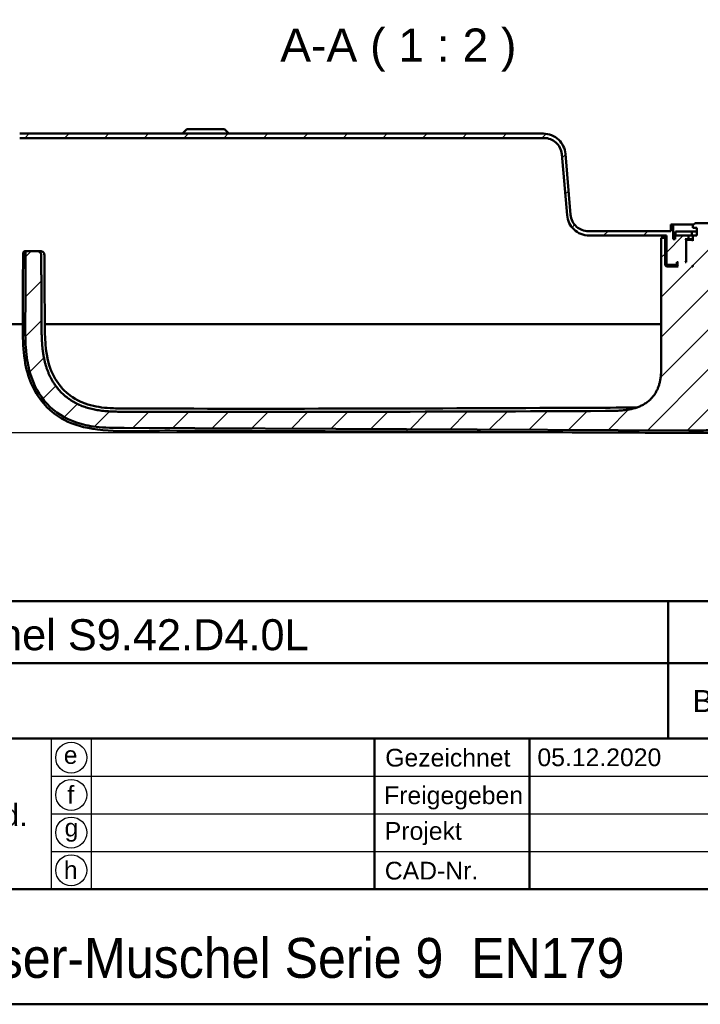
# Model space of a CAD drawing. Header units: millimetres. Extents: x 20 to 833, y 20 to 574.
# Tile 11 of 20: x 556 to 709, y 20 to 242. Entities that reach past the tile are written whole.
import ezdxf
from ezdxf.enums import TextEntityAlignment as Align

# ---------------------------------------------------------------- set-up
doc = ezdxf.new("R2010")
doc.units = ezdxf.units.MM
doc.header["$LTSCALE"] = 2
for name, color, linetype, lineweight in [('Bemaßungen(DIN)', 7, 'Continuous', 25), ('Sichtbare Kanten(DIN)', 7, 'Continuous', 50), ('Skizziergeometrie(DIN)', 7, 'Continuous', 50), ('Skizzierlinie(DIN)', 7, 'Continuous', 25), ('Symbole(DIN)', 7, 'Continuous', 25)]:
    doc.layers.add(name, color=color, linetype=linetype, lineweight=lineweight)
doc.layers.add('Schraffur', color=179, linetype='Continuous', lineweight=9, true_color=0x1e1e47)
doc.styles.add('Aktuell-DIN', font='arial.ttf')
doc.styles.add('Aktuell-DINGroßer Text', font='arial.ttf')
doc.styles.add('STANDARD-DIN~0', font='arial.ttf')
doc.styles.add('Textstil10', font='arial.ttf')
doc.styles.add('Textstil41', font='arial.ttf', dxfattribs={"width": 0.8})
doc.styles.add('Textstil83', font='arial.ttf', dxfattribs={"width": 0.8})
doc.dimstyles.new('CAD-LAN', dxfattribs={"dimscale": 2, "dimtxt": 3.5, "dimasz": 2.5, "dimexe": 3.175, "dimexo": 0, "dimgap": 0.8, "dimtad": 1, "dimrnd": 1e-08, "dimtxsty": 'STANDARD-DIN~0', "dimcen": 0.09, "dimdle": 10, "dimclrd": 250, "dimclre": 250, "dimclrt": 250, "dimadec": 0, "dimazin": 2, "dimtfac": 1, "dimtmove": 0, "dimatfit": 3, "dimfxl": 1, "dimtolj": 1, "dimtzin": 0, "dimlwd": 25, "dimlwe": 25, "dimarcsym": 0})

# ---------------------------------------------------------------- blocks, each defined once
blk = doc.blocks.new('Ränder Standardrahmen')
at = {"layer": 'Skizziergeometrie(DIN)', "flags": 128}
blk.add_lwpolyline([(10, 10), (10, 287), (410, 287), (410, 10), (10, 10)], dxfattribs=at)
blk = doc.blocks.new('Schriftfelder Heusser')
at = {"layer": 'Skizziergeometrie(DIN)'}
for p, q in [((101, 236.92), (291, 236.92)), ((232, 229.92), (232, 236.92)), ((101, 229.92), (291, 229.92)), ((232, 229.92), (232, 221.42)), ((101, 221.42), (291, 221.42)), ((198.85, 221.42), (198.85, 204.42)), ((216.35, 221.42), (216.35, 204.42)), ((101, 204.42), (291, 204.42)), ((291, 191.42), (101, 191.42))]:
    blk.add_line(p, q, dxfattribs=at)
at = {"layer": 'Skizzierlinie(DIN)'}
for p, q in [((162.35, 221.42), (162.35, 204.42)), ((166.85, 221.42), (166.85, 204.42)), ((162.35, 217.17), (278, 217.17)), ((162.35, 212.92), (278, 212.92)), ((162.35, 208.67), (278, 208.67))]:
    blk.add_line(p, q, dxfattribs=at)
for centre in [(164.6, 219.25), (164.6, 215.04), (164.6, 210.79), (164.6, 206.54)]:
    blk.add_circle(centre, 1.75, dxfattribs=at)
at = {"layer": 'Symbole(DIN)', "color": 179, "true_color": 0x262659, "style": 'Aktuell-DIN'}
for s, insert, char_height, attachment_point in [('B-Nummer', (234.74, 225.62), 2.489, 4), ('\\fArial|b0|i0;e', (164.54, 219.53), 2, 5), ('\\fArial|b0|i0;Gezeichnet', (200.05, 219.23), 2, 4), ('\\fArial|b0|i0;f', (164.55, 215.06), 2, 5), ('\\fArial|b0|i0;Freigegeben', (199.92, 216), 2, 1), ('\\fArial|b0|i0;g', (164.63, 211.05), 2, 5), ('\\fArial|b0|i0;Projekt', (200, 211.98), 2, 1), ('\\fArial|b0|i0;h', (164.55, 206.57), 2, 5), ('\\fArial|b0|i0;CAD-Nr.', (200, 207.5), 2, 1)]:
    blk.add_mtext(s, dxfattribs=dict(at, insert=insert, char_height=char_height, attachment_point=attachment_point))
at = {"layer": 'Symbole(DIN)', "color": 179, "true_color": 0x262659, "insert": (156.12, 212.76), "char_height": 2.489, "width": 12.3494, "attachment_point": 5, "style": 'Aktuell-DIN'}
blk.add_mtext('Änd.', dxfattribs=at)
at = {"layer": 'Symbole(DIN)', "color": 7, "insert": (143.1, 196.62), "char_height": 4.5, "width": 90.18, "attachment_point": 4, "style": 'Aktuell-DIN'}
blk.add_mtext('\\fArial|b0|i0;\\W0.90;\\H4.5000;Heusser-Muschel Serie 9  EN179', dxfattribs=at)
at = {"layer": 'Symbole(DIN)', "color": 179, "true_color": 0x262659, "style": 'Textstil10'}
blk.add_attdef('ERSTELLUNGSDATUM_001', (217.23, 218.29), '', height=2, dxfattribs=at)
at = {"layer": 'Symbole(DIN)', "color": 179, "true_color": 0x262659}
for tag, height, style, p in [('AUTOR', 2.49, 'Aktuell-DIN', (240.03, 219.26)), ('KONTROLLDATUM', 2, 'Textstil10', (217.42, 215.04)), ('KONTROLLIERT_VON', 2, 'Textstil10', (239.98, 215.05))]:
    blk.add_attdef(tag, text='', height=height, dxfattribs=dict(at, style=style)).set_placement(p, align=Align.MIDDLE_LEFT)
at = {"layer": 'Symbole(DIN)', "color": 7, "style": 'Textstil83', "width": 0.8}
blk.add_attdef('Anfänglicher_Ansichtsmaßstab_001', (281.57, 213.34), '', height=2.3, dxfattribs=at)
at = {"layer": 'Symbole(DIN)', "color": 179, "true_color": 0x262659, "style": 'Textstil10'}
blk.add_attdef('PROJEKT', text='', height=2, dxfattribs=at).set_placement((217.77, 209.72), align=Align.BOTTOM_LEFT)
at = {"layer": 'Symbole(DIN)', "color": 7, "style": 'Textstil41', "width": 0.8}
blk.add_attdef('STATUS', text='', height=5, dxfattribs=at).set_placement((284.53, 195.86), align=Align.MIDDLE_CENTER)
blk = doc.blocks.new('*D26')
at = {"layer": 'Bemaßungen(DIN)', "color": 250, "linetype": 'Continuous', "lineweight": 25, "true_color": 0x3f3f3f, "transparency": 16777216}
for p, q in [((541.32, 173.49), (509.13, 173.49)), ((515.48, 153.94), (515.48, 168.49)), ((706.42, 148.94), (509.13, 148.94))]:
    blk.add_line(p, q, dxfattribs=at)
at = {"layer": 'Bemaßungen(DIN)', "color": 250, "linetype": 'Continuous', "true_color": 0x3f3f3f, "transparency": 16777216}
for points in [[(514.65, 168.49), (516.31, 168.49), (515.48, 173.49)], [(514.65, 153.94), (516.31, 153.94), (515.48, 148.94)]]:
    blk.add_solid(points, dxfattribs=at)
at = {"layer": 'Defpoints', "color": 0, "linetype": 'Continuous', "transparency": 16777216}
for p in [(515.48, 173.49), (541.32, 173.49), (706.42, 148.94)]:
    blk.add_point(p, dxfattribs=at)
at = {"layer": 'Bemaßungen(DIN)', "color": 250, "linetype": 'Continuous', "lineweight": 25, "true_color": 0x3f3f3f, "transparency": 16777216, "insert": (506.73, 156.12), "char_height": 7, "attachment_point": 1, "rotation": 90, "style": 'STANDARD-DIN~0'}
blk.add_mtext('\\A1;25', dxfattribs=at)

msp = doc.modelspace()

# ---------------------------------------------------------------- hatches: boundary and pattern name
at = {"layer": 'Schraffur'}
h = msp.add_hatch(dxfattribs=at)
h.set_pattern_fill('ANSI31', color=256, scale=50.8, style=0)
h.set_pattern_definition([(45, (0, 0), (-4.49013, 4.49013), [])])
edge = h.paths.add_edge_path()
edge.add_line((741.572, 189.495), (741.572, 176.495))
edge.add_spline(control_points=[(741.572, 176.495), (741.572, 176.286), (741.593, 176.078), (741.678, 175.676), (741.739, 175.483), (741.978, 174.936), (742.206, 174.608), (742.766, 174.068), (743.091, 173.857), (743.805, 173.568), (744.185, 173.495), (744.572, 173.495)], knot_values=[-0.4735831, -0.4735831, -0.4735831, -0.4735831, -0.4108832, -0.4108832, -0.3500812, -0.3500812, -0.2314327, -0.2314327, -0.1160757, -0.1160757, -0.0000071, -0.0000071, -0.0000071, -0.0000071], degree=3, periodic=0)
edge.add_line((744.572, 173.495), (748.072, 173.495))
edge.add_line((748.072, 173.495), (748.072, 174.465))
edge.add_line((748.072, 174.465), (747.072, 174.465))
edge.add_line((747.072, 174.465), (747.072, 174.495))
edge.add_line((747.072, 174.495), (744.572, 174.495))
edge.add_spline(control_points=[(744.572, 174.495), (744.433, 174.495), (744.294, 174.509), (744.026, 174.565), (743.898, 174.606), (743.533, 174.765), (743.315, 174.917), (742.955, 175.291), (742.814, 175.507), (742.621, 175.983), (742.572, 176.237), (742.572, 176.495)], knot_values=[-0.3157143, -0.3157143, -0.3157143, -0.3157143, -0.2739221, -0.2739221, -0.2333875, -0.2333875, -0.1542884, -0.1542884, -0.0773838, -0.0773838, 0, 0, 0, 0], degree=3, periodic=0)
edge.add_line((742.572, 176.495), (742.572, 189.495))
edge.add_spline(control_points=[(742.572, 189.495), (742.572, 189.842), (742.536, 190.189), (742.396, 190.859), (742.293, 191.18), (741.895, 192.093), (741.515, 192.638), (740.582, 193.538), (740.04, 193.891), (738.851, 194.373), (738.217, 194.495), (737.572, 194.495)], knot_values=[-0.7893052, -0.7893052, -0.7893052, -0.7893052, -0.6848053, -0.6848053, -0.5834686, -0.5834686, -0.3857211, -0.3857211, -0.1934595, -0.1934595, 0, 0, 0, 0], degree=3, periodic=0)
edge.add_line((737.572, 194.495), (728.572, 194.495))
edge.add_line((728.572, 194.495), (728.572, 195.995))
edge.add_line((728.572, 195.995), (728.072, 195.995))
edge.add_line((728.072, 195.995), (728.072, 192.695))
edge.add_line((728.072, 192.695), (727.572, 192.695))
edge.add_line((727.572, 192.695), (727.572, 193.495))
edge.add_line((727.572, 193.495), (724.589, 193.495))
edge.add_line((724.589, 193.495), (724.589, 194.395))
edge.add_line((724.589, 194.395), (722.672, 194.395))
edge.add_line((722.672, 194.395), (722.672, 195.195))
edge.add_line((722.672, 195.195), (723.572, 195.195))
edge.add_line((723.572, 195.195), (723.572, 195.795))
edge.add_line((723.572, 195.795), (723.072, 196.295))
edge.add_line((723.072, 196.295), (720.122, 196.295))
edge.add_line((720.122, 196.295), (720.122, 181.453))
edge.add_line((720.122, 181.453), (729.63, 181.453))
edge.add_line((729.63, 181.453), (730.615, 182.438))
edge.add_line((730.615, 182.438), (730.615, 190.495))
edge.add_line((730.615, 190.495), (730.615, 192.995))
edge.add_line((730.615, 192.995), (729.872, 192.995))
edge.add_line((729.872, 192.995), (729.872, 186.795))
edge.add_line((729.872, 186.795), (729.572, 186.495))
edge.add_line((729.572, 186.495), (726.872, 186.495))
edge.add_line((726.872, 186.495), (727.072, 186.695))
edge.add_line((727.072, 186.695), (727.072, 187.295))
edge.add_line((727.072, 187.295), (726.872, 187.495))
edge.add_line((726.872, 187.495), (727.172, 187.495))
edge.add_line((727.172, 187.495), (727.172, 186.995))
edge.add_line((727.172, 186.995), (727.272, 186.895))
edge.add_line((727.272, 186.895), (729.372, 186.895))
edge.add_line((729.372, 186.895), (729.572, 187.095))
edge.add_line((729.572, 187.095), (729.572, 193.495))
edge.add_line((729.572, 193.495), (737.572, 193.495))
edge.add_spline(control_points=[(737.572, 193.495), (737.85, 193.495), (738.127, 193.466), (738.663, 193.353), (738.921, 193.271), (739.65, 192.953), (740.087, 192.649), (740.807, 191.902), (741.089, 191.469), (741.474, 190.518), (741.572, 190.011), (741.572, 189.495)], knot_values=[-0.6314442, -0.6314442, -0.6314442, -0.6314442, -0.5478443, -0.5478443, -0.4667749, -0.4667749, -0.3085769, -0.3085769, -0.1547676, -0.1547676, 0, 0, 0, 0], degree=3, periodic=0)
h.paths.add_polyline_path([(725.072, 187.495), (725.072, 192.295), (724.872, 192.495), (723.772, 192.495), (723.572, 192.295), (723.572, 193.495), (724.572, 193.495), (724.572, 192.695), (725.322, 192.695), (725.122, 192.495), (725.122, 187.695), (725.322, 187.495)], flags=0)
h.paths.add_polyline_path([(723.772, 186.495), (723.572, 186.495), (723.572, 186.695)], flags=0)
edge = h.paths.add_edge_path()
edge.add_line((534.072, 174.495), (534.072, 173.495))
edge.add_line((534.072, 173.495), (548.572, 173.495))
edge.add_spline(control_points=[(548.572, 173.495), (548.781, 173.495), (548.988, 173.516), (549.39, 173.601), (549.583, 173.662), (550.131, 173.901), (550.458, 174.129), (550.998, 174.689), (551.21, 175.014), (551.499, 175.727), (551.572, 176.108), (551.572, 176.495)], knot_values=[-0.4735814, -0.4735814, -0.4735814, -0.4735814, -0.4108832, -0.4108832, -0.3500812, -0.3500812, -0.2314327, -0.2314327, -0.1160757, -0.1160757, 0, 0, 0, 0], degree=3, periodic=0)
edge.add_line((551.572, 176.495), (551.572, 211.495))
edge.add_spline(control_points=[(551.572, 211.495), (551.572, 211.773), (551.6, 212.05), (551.713, 212.586), (551.795, 212.843), (552.113, 213.573), (552.417, 214.01), (553.164, 214.73), (553.597, 215.012), (554.549, 215.397), (555.056, 215.495), (555.572, 215.495)], knot_values=[-0.6314442, -0.6314442, -0.6314442, -0.6314442, -0.5478443, -0.5478443, -0.4667749, -0.4667749, -0.3085769, -0.3085769, -0.1547676, -0.1547676, 0, 0, 0, 0], degree=3, periodic=0)
edge.add_line((555.572, 215.495), (673.974, 215.495))
edge.add_spline(control_points=[(673.974, 215.495), (674.462, 215.495), (674.943, 215.407), (675.837, 215.066), (676.244, 214.822), (676.986, 214.176), (677.306, 213.768), (677.773, 212.852), (677.914, 212.356), (677.959, 211.843)], knot_values=[-0.5965767, -0.5965767, -0.5965767, -0.5965767, -0.4502726, -0.4502726, -0.3087981, -0.3087981, -0.1544759, -0.1544759, 0, 0, 0, 0], degree=3, periodic=0)
edge.add_line((677.959, 211.843), (679.165, 198.059))
edge.add_spline(control_points=[(679.165, 198.059), (679.218, 197.452), (679.38, 196.863), (679.902, 195.786), (680.25, 195.306), (681.135, 194.452), (681.678, 194.098), (682.869, 193.617), (683.503, 193.495), (684.146, 193.495)], knot_values=[-0.7457209, -0.7457209, -0.7457209, -0.7457209, -0.5628408, -0.5628408, -0.3859976, -0.3859976, -0.1930948, -0.1930948, 0, 0, 0, 0], degree=3, periodic=0)
edge.add_line((684.146, 193.495), (701.572, 193.495))
edge.add_line((701.572, 193.495), (701.572, 187.095))
edge.add_line((701.572, 187.095), (701.772, 186.895))
edge.add_line((701.772, 186.895), (703.872, 186.895))
edge.add_line((703.872, 186.895), (703.972, 186.995))
edge.add_line((703.972, 186.995), (703.972, 187.495))
edge.add_line((703.972, 187.495), (704.272, 187.495))
edge.add_line((704.272, 187.495), (704.072, 187.295))
edge.add_line((704.072, 187.295), (704.072, 186.695))
edge.add_line((704.072, 186.695), (704.272, 186.495))
edge.add_line((704.272, 186.495), (701.572, 186.495))
edge.add_line((701.572, 186.495), (701.272, 186.795))
edge.add_line((701.272, 186.795), (701.272, 192.995))
edge.add_line((701.272, 192.995), (700.428, 192.995))
edge.add_line((700.428, 192.995), (700.428, 190.495))
edge.add_line((700.428, 190.495), (700.428, 165.078))
edge.add_spline(control_points=[(700.428, 165.078), (700.428, 160.632), (700.428, 157.074), (696.901, 153.944), (692.874, 153.926), (687.841, 153.904)], knot_values=[0, 0, 0, 0, 0, 0, 1, 1, 1, 1, 1, 1], degree=5, periodic=0)
edge.add_spline(control_points=[(687.841, 153.904), (651.644, 153.746), (615.448, 153.604), (579.251, 153.732)], knot_values=[0.0000183, 0.0000183, 0.0000183, 0.0000183, 10.8591286, 10.8591286, 10.8591286, 10.8591286], degree=3, periodic=0)
edge.add_spline(control_points=[(579.251, 153.732), (572.715, 153.756), (566.754, 153.784), (560.562, 159.461), (560.535, 165.941), (560.501, 174.032)], knot_values=[0, 0, 0, 0, 0, 0, 1, 1, 1, 1, 1, 1], degree=5, periodic=0)
edge.add_spline(control_points=[(560.501, 174.032), (560.47, 181.329), (560.454, 185.217), (560.452, 188.581)], knot_values=[0, 0, 0, 0, 1.0033721, 1.0033721, 1.0033721, 1.0033721], weights=[1.044297, 1.00552, 1.0006869, 1.0000845], degree=3, periodic=0)
edge.add_spline(control_points=[(560.452, 188.581), (560.452, 189.147), (560.452, 189.654), (560.139, 189.995), (559.617, 189.995), (559.041, 189.995)], knot_values=[0, 0, 0, 0, 0, 0, 1, 1, 1, 1, 1, 1], degree=5, periodic=0)
edge.add_line((559.041, 189.995), (557.452, 189.995))
edge.add_spline(control_points=[(557.452, 189.995), (557.347, 189.995), (557.238, 189.995), (557.105, 189.957), (557.068, 189.941), (557.002, 189.895), (556.976, 189.868), (556.929, 189.793), (556.913, 189.745), (556.886, 189.613), (556.886, 189.52), (556.886, 189.429)], knot_values=[-0.0997525, -0.0997525, -0.0997525, -0.0997525, -0.0687231, -0.0687231, -0.0556331, -0.0556331, -0.0432165, -0.0432165, -0.0273736, -0.0273736, -0.0000528, -0.0000528, -0.0000528, -0.0000528], degree=3, periodic=0)
edge.add_spline(control_points=[(556.886, 189.429), (556.886, 187.503), (556.882, 185.665), (556.876, 183.728), (556.871, 181.788), (556.863, 179.79), (556.855, 177.86), (556.849, 176.575), (556.844, 175.289), (556.838, 174.004)], knot_values=[0, 0, 0, 0, 0.4100205, 0.4100205, 0.4100205, 0.82096, 0.82096, 0.82096, 1.0946134, 1.0946134, 1.0946134, 1.0946134], degree=3, periodic=0)
edge.add_spline(control_points=[(556.838, 174.004), (556.833, 172.867), (556.827, 171.729), (556.855, 170.514), (556.883, 169.3), (556.945, 168.234), (557.033, 167.315), (557.207, 165.478), (557.49, 163.983), (557.894, 162.573), (559.507, 156.937), (563.13, 153.054), (568.421, 151.29), (569.744, 150.849), (571.149, 150.535), (572.876, 150.333), (573.74, 150.233), (574.742, 150.157), (575.884, 150.117), (577.026, 150.076), (578.097, 150.073), (579.166, 150.069)], knot_values=[0, 0, 0, 0, 0.2406476, 0.2406476, 0.2406476, 0.4812952, 0.4812952, 0.4812952, 0.9625904, 0.9625904, 0.9625904, 2.8877711, 2.8877711, 2.8877711, 3.3690663, 3.3690663, 3.3690663, 3.6097139, 3.6097139, 3.6097139, 3.8503615, 3.8503615, 3.8503615, 3.8503615], degree=3, periodic=0)
edge.add_line((579.166, 150.069), (706.64, 149.522))
edge.add_spline(control_points=[(706.64, 149.522), (708.106, 149.516), (709.573, 149.508), (711.133, 149.552), (712.692, 149.596), (714.074, 149.686), (715.428, 149.841)], knot_values=[0, 0, 0, 0, 0.4403832, 0.4403832, 0.4403832, 0.8807664, 0.8807664, 0.8807664, 0.8807664], degree=3, periodic=0)
edge.add_spline(control_points=[(715.428, 149.841), (717.208, 150.045), (718.819, 150.35), (720.332, 150.77)], knot_values=[0, 0, 0, 0, 0.5001725, 0.5001725, 0.5001725, 0.5001725], degree=3, periodic=0)
edge.add_spline(control_points=[(720.332, 150.77), (721.867, 151.196), (723.548, 151.812), (725.374, 152.616)], knot_values=[0, 0, 0, 0, 0.5374565, 0.5374565, 0.5374565, 0.5374565], degree=3, periodic=0)
edge.add_spline(control_points=[(725.374, 152.616), (725.837, 152.82), (726.172, 152.974), (726.575, 153.17), (726.978, 153.366), (727.372, 153.568), (727.766, 153.771), (727.864, 153.822), (727.962, 153.872), (728.061, 153.923), (728.356, 154.076), (728.651, 154.228), (728.949, 154.375), (728.998, 154.4), (729.048, 154.424), (729.098, 154.449), (729.147, 154.473), (729.197, 154.497), (729.247, 154.521), (729.496, 154.641), (729.748, 154.757), (730.005, 154.864), (730.056, 154.886), (730.108, 154.906), (730.157, 154.926)], knot_values=[0, 0, 0, 0, 0.1300988, 0.1300988, 0.1300988, 0.2601975, 0.2601975, 0.2601975, 0.2927222, 0.2927222, 0.2927222, 0.3902963, 0.3902963, 0.3902963, 0.4065586, 0.4065586, 0.4065586, 0.422821, 0.422821, 0.422821, 0.5041327, 0.5041327, 0.5041327, 0.5203951, 0.5203951, 0.5203951, 0.5203951], degree=3, periodic=0)
edge.add_spline(control_points=[(730.157, 154.926), (730.25, 154.963), (730.341, 154.997), (730.457, 155.073), (730.494, 155.104), (730.556, 155.184), (730.576, 155.231), (730.615, 155.374), (730.615, 155.478), (730.615, 155.582)], knot_values=[-0.0935252, -0.0935252, -0.0935252, -0.0935252, -0.0642653, -0.0642653, -0.0483657, -0.0483657, -0.0312512, -0.0312512, 0, 0, 0, 0], degree=3, periodic=0)
edge.add_line((730.615, 155.582), (730.615, 175.552))
edge.add_line((730.615, 175.552), (729.63, 176.536))
edge.add_line((729.63, 176.536), (720.122, 176.536))
edge.add_line((720.122, 176.536), (720.122, 161.295))
edge.add_line((720.122, 161.295), (711.022, 161.295))
edge.add_line((711.022, 161.295), (711.022, 196.295))
edge.add_line((711.022, 196.295), (708.072, 196.295))
edge.add_line((708.072, 196.295), (707.572, 195.795))
edge.add_line((707.572, 195.795), (707.572, 195.195))
edge.add_line((707.572, 195.195), (708.472, 195.195))
edge.add_line((708.472, 195.195), (708.472, 193.495))
edge.add_line((708.472, 193.495), (707.572, 193.495))
edge.add_line((707.572, 193.495), (707.572, 192.295))
edge.add_line((707.572, 192.295), (707.372, 192.495))
edge.add_line((707.372, 192.495), (706.272, 192.495))
edge.add_line((706.272, 192.495), (706.072, 192.295))
edge.add_line((706.072, 192.295), (706.072, 187.495))
edge.add_line((706.072, 187.495), (705.822, 187.495))
edge.add_line((705.822, 187.495), (706.022, 187.695))
edge.add_line((706.022, 187.695), (706.022, 192.495))
edge.add_line((706.022, 192.495), (705.822, 192.695))
edge.add_line((705.822, 192.695), (706.572, 192.695))
edge.add_line((706.572, 192.695), (706.572, 193.495))
edge.add_line((706.572, 193.495), (703.572, 193.495))
edge.add_line((703.572, 193.495), (703.572, 192.695))
edge.add_line((703.572, 192.695), (703.072, 192.695))
edge.add_line((703.072, 192.695), (703.072, 195.995))
edge.add_line((703.072, 195.995), (702.572, 195.995))
edge.add_line((702.572, 195.995), (702.572, 194.495))
edge.add_line((702.572, 194.495), (683.943, 194.495))
edge.add_spline(control_points=[(683.943, 194.495), (683.454, 194.495), (682.972, 194.583), (682.075, 194.925), (681.667, 195.171), (680.925, 195.819), (680.606, 196.228), (680.141, 197.144), (680.001, 197.641), (679.957, 198.154)], knot_values=[-0.5973968, -0.5973968, -0.5973968, -0.5973968, -0.4506663, -0.4506663, -0.3087924, -0.3087924, -0.1544816, -0.1544816, 0, 0, 0, 0], degree=3, periodic=0)
edge.add_line((679.957, 198.154), (678.781, 211.92))
edge.add_spline(control_points=[(678.781, 211.92), (678.729, 212.529), (678.568, 213.12), (678.045, 214.201), (677.696, 214.682), (676.81, 215.537), (676.267, 215.891), (675.076, 216.372), (674.442, 216.495), (673.799, 216.495)], knot_values=[-0.7467461, -0.7467461, -0.7467461, -0.7467461, -0.5633329, -0.5633329, -0.3859905, -0.3859905, -0.193102, -0.193102, 0, 0, 0, 0], degree=3, periodic=0)
edge.add_line((673.799, 216.495), (555.572, 216.495))
edge.add_spline(control_points=[(555.572, 216.495), (555.224, 216.495), (554.878, 216.459), (554.208, 216.318), (553.886, 216.215), (552.974, 215.818), (552.428, 215.438), (551.528, 214.504), (551.176, 213.963), (550.694, 212.774), (550.572, 212.139), (550.572, 211.495)], knot_values=[-0.7893052, -0.7893052, -0.7893052, -0.7893052, -0.6848053, -0.6848053, -0.5834686, -0.5834686, -0.3857211, -0.3857211, -0.1934595, -0.1934595, 0, 0, 0, 0], degree=3, periodic=0)
edge.add_line((550.572, 211.495), (550.572, 176.495))
edge.add_spline(control_points=[(550.572, 176.495), (550.572, 176.355), (550.558, 176.217), (550.501, 175.949), (550.46, 175.82), (550.301, 175.455), (550.149, 175.237), (549.776, 174.877), (549.559, 174.736), (549.084, 174.543), (548.83, 174.495), (548.572, 174.495)], knot_values=[-0.3157221, -0.3157221, -0.3157221, -0.3157221, -0.2739221, -0.2739221, -0.2333875, -0.2333875, -0.1542884, -0.1542884, -0.0773838, -0.0773838, -0.000002, -0.000002, -0.000002, -0.000002], degree=3, periodic=0)
edge.add_line((548.572, 174.495), (534.072, 174.495))
h.paths.add_polyline_path([(707.572, 186.495), (707.372, 186.495), (707.572, 186.695)], flags=0)

# ---------------------------------------------------------------- linework, layer by layer
at = {"layer": 'Sichtbare Kanten(DIN)'}
for p, q in [((673.799, 216.495), (555.572, 216.495)), ((593.322, 217.495), (592.322, 216.495)), ((593.322, 217.495), (601.822, 217.495)), ((601.822, 217.495), (602.822, 216.495)), ((555.572, 215.495), (673.974, 215.495)), ((677.959, 211.843), (679.165, 198.059)), ((679.957, 198.154), (678.781, 211.92)), ((703.072, 195.995), (702.572, 195.995)), ((702.572, 195.995), (702.572, 194.495)), ((703.072, 192.695), (703.072, 195.995)), ((703.072, 195.995), (707.772, 195.995)), ((708.072, 196.295), (707.572, 195.795)), ((707.572, 195.795), (707.572, 195.195)), ((711.022, 196.295), (708.072, 196.295)), ((702.572, 194.495), (683.943, 194.495)), ((684.146, 193.495), (701.572, 193.495)), ((701.572, 193.495), (701.572, 187.095)), ((706.572, 193.495), (703.572, 193.495)), ((703.572, 193.495), (703.572, 192.695)), ((707.314, 194.395), (703.614, 194.395)), ((703.614, 194.395), (703.614, 193.495)), ((706.572, 192.695), (706.572, 193.495)), ((706.572, 193.495), (706.593, 193.495)), ((706.593, 193.495), (707.314, 193.495)), ((708.472, 194.395), (707.314, 194.395)), ((707.314, 194.395), (707.314, 193.495)), ((707.314, 193.495), (707.572, 193.495)), ((707.572, 195.195), (708.472, 195.195)), ((708.472, 193.495), (707.572, 193.495)), ((707.572, 193.495), (707.572, 192.295)), ((708.472, 195.195), (708.472, 193.495)), ((701.272, 192.995), (700.428, 192.995)), ((700.428, 190.495), (700.428, 192.995)), ((700.428, 190.495), (700.428, 192.995)), ((701.272, 186.795), (701.272, 192.995)), ((701.572, 192.995), (701.272, 192.995)), ((703.572, 192.695), (703.072, 192.695)), ((706.022, 192.495), (705.822, 192.695)), ((705.822, 192.695), (706.572, 192.695)), ((706.022, 187.695), (706.022, 192.495)), ((706.022, 192.495), (706.272, 192.495)), ((706.272, 192.495), (706.072, 192.295)), ((706.072, 192.295), (706.072, 187.495)), ((707.372, 192.495), (706.272, 192.495)), ((707.572, 192.695), (706.572, 192.695)), ((707.572, 192.295), (707.372, 192.495)), ((707.572, 192.495), (707.372, 192.495)), ((557.452, 189.995), (559.041, 189.995)), ((559.041, 189.995), (559.745, 189.995)), ((700.428, 190.495), (700.428, 165.078)), ((700.428, 190.495), (700.428, 165.078)), ((701.572, 186.495), (701.272, 186.795)), ((704.072, 186.795), (701.272, 186.795)), ((701.572, 187.095), (701.772, 186.895)), ((701.772, 186.895), (703.872, 186.895)), ((703.872, 186.895), (703.972, 186.995)), ((703.872, 186.895), (704.072, 186.895)), ((703.972, 186.995), (703.972, 187.495)), ((703.972, 187.495), (704.272, 187.495)), ((704.072, 186.995), (703.972, 186.995)), ((704.272, 187.495), (704.072, 187.295)), ((704.072, 187.295), (704.072, 186.695)), ((704.072, 186.695), (704.272, 186.495)), ((705.822, 187.495), (706.022, 187.695)), ((706.072, 187.495), (705.822, 187.495)), ((706.072, 187.695), (706.022, 187.695)), ((707.372, 186.495), (707.572, 186.695)), ((707.572, 186.695), (707.572, 186.495)), ((704.272, 186.495), (701.572, 186.495)), ((707.572, 186.495), (707.372, 186.495)), ((548.596, 173.495), (556.256, 173.495)), ((561.232, 173.495), (574.11, 173.495)), ((574.11, 173.495), (700.428, 173.495)), ((706.64, 149.522), (579.166, 150.069))]:
    msp.add_line(p, q, dxfattribs=at)
for points, degree, knots in [([(678.781, 211.92), (678.729, 212.529), (678.568, 213.12), (678.045, 214.201), (677.696, 214.682), (676.81, 215.537), (676.267, 215.891), (675.076, 216.372), (674.442, 216.495), (673.799, 216.495)], 3, [-0.74674606, -0.74674606, -0.74674606, -0.74674606, -0.56333292, -0.56333292, -0.38599047, -0.38599047, -0.19310203, -0.19310203, -0.00000002, -0.00000002, -0.00000002, -0.00000002]), ([(673.974, 215.495), (674.462, 215.495), (674.943, 215.407), (675.837, 215.066), (676.244, 214.822), (676.986, 214.176), (677.306, 213.768), (677.773, 212.852), (677.914, 212.356), (677.959, 211.843)], 3, [-0.59657674, -0.59657674, -0.59657674, -0.59657674, -0.45027262, -0.45027262, -0.30879806, -0.30879806, -0.15447588, -0.15447588, 0, 0, 0, 0]), ([(679.165, 198.059), (679.218, 197.452), (679.38, 196.863), (679.902, 195.786), (680.25, 195.306), (681.135, 194.452), (681.678, 194.098), (682.869, 193.617), (683.503, 193.495), (684.146, 193.495)], 3, [-0.74572093, -0.74572093, -0.74572093, -0.74572093, -0.56284077, -0.56284077, -0.38599757, -0.38599757, -0.19309485, -0.19309485, 0, 0, 0, 0]), ([(683.943, 194.495), (683.454, 194.495), (682.972, 194.583), (682.075, 194.925), (681.667, 195.171), (680.925, 195.819), (680.606, 196.228), (680.141, 197.144), (680.001, 197.641), (679.957, 198.154)], 3, [-0.59739683, -0.59739683, -0.59739683, -0.59739683, -0.45066634, -0.45066634, -0.30879238, -0.30879238, -0.15448162, -0.15448162, 0, 0, 0, 0]), ([(715.424, 149.279), (711.07, 148.782), (706.662, 148.96), (694.944, 149.011), (687.608, 149.042), (658.264, 149.168), (636.255, 149.262), (605.994, 149.392), (597.741, 149.427), (583.296, 149.49), (576.999, 148.889), (569.66, 150.318), (568.412, 150.672), (565.221, 151.967), (563.337, 153.187), (560.587, 155.928), (559.556, 157.363), (557.954, 160.468), (557.375, 162.173), (556.53, 166.021), (556.353, 168.205), (556.204, 173.996), (556.293, 177.621), (556.312, 182.703), (556.316, 184.162), (556.322, 186.351), (556.324, 187.08), (556.324, 188.174), (556.322, 188.54), (556.327, 188.999), (556.328, 189.095), (556.335, 189.301), (556.34, 189.413), (556.363, 189.56), (556.372, 189.605), (556.408, 189.728), (556.442, 189.794), (556.529, 189.892), (556.581, 189.929), (556.689, 189.969), (556.737, 189.98), (556.821, 189.99), (556.854, 189.993), (556.909, 189.995), (556.928, 189.995), (556.969, 189.996), (556.991, 189.996), (557.012, 189.996)], 3, [0, 0, 0, 0, 1.3147732, 1.3147732, 3.5156069, 3.5156069, 10.1181079, 10.1181079, 12.5940457, 12.5940457, 14.4517512, 14.4517512, 14.8372417, 14.8372417, 15.4848677, 15.4848677, 16.0022412, 16.0022412, 16.5333209, 16.5333209, 17.1842684, 17.1842684, 18.2712861, 18.2712861, 18.7090006, 18.7090006, 18.9277979, 18.9277979, 19.037268, 19.037268, 19.0659314, 19.0659314, 19.1002429, 19.1002429, 19.1167144, 19.1167144, 19.1500843, 19.1500843, 19.1808225, 19.1808225, 19.1996381, 19.1996381, 19.21058, 19.21058, 19.2165994, 19.2165994, 19.2229076, 19.2229076, 19.2229076, 19.2229076]), ([(556.886, 189.429), (556.886, 187.503), (556.882, 185.665), (556.876, 183.728), (556.871, 181.788), (556.863, 179.79), (556.855, 177.86), (556.849, 176.575), (556.844, 175.289), (556.838, 174.004)], 3, [0, 0, 0, 0, 0.4100205, 0.4100205, 0.4100205, 0.82096, 0.82096, 0.82096, 1.0946134, 1.0946134, 1.0946134, 1.0946134]), ([(557.452, 189.995), (557.347, 189.995), (557.238, 189.995), (557.105, 189.957), (557.068, 189.941), (557.002, 189.895), (556.976, 189.868), (556.929, 189.793), (556.913, 189.745), (556.886, 189.613), (556.886, 189.52), (556.886, 189.429)], 3, [-0.099752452, -0.099752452, -0.099752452, -0.099752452, -0.068723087, -0.068723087, -0.055633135, -0.055633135, -0.043216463, -0.043216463, -0.027373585, -0.027373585, -0.000052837, -0.000052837, -0.000052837, -0.000052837]), ([(556.893, 189.986), (556.893, 189.986), (556.893, 189.986), (556.896, 189.986), (556.908, 189.988), (556.941, 189.991), (556.956, 189.992), (556.99, 189.994), (557.008, 189.995), (557.043, 189.996), (557.058, 189.997), (557.084, 189.997), (557.094, 189.997), (557.11, 189.997), (557.117, 189.997), (557.127, 189.997), (557.13, 189.997), (557.135, 189.997), (557.137, 189.997), (557.14, 189.997), (557.14, 189.997), (557.14, 189.997), (557.141, 189.997), (557.141, 189.997)], 3, [0.040889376, 0.040889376, 0.040889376, 0.040889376, 0.04351179, 0.04351179, 0.063943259, 0.063943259, 0.075266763, 0.075266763, 0.084557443, 0.084557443, 0.090252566, 0.090252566, 0.093339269, 0.093339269, 0.095419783, 0.095419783, 0.096311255, 0.096311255, 0.09697961, 0.09697961, 0.097042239, 0.097042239, 0.097097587, 0.097097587, 0.097097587, 0.097097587]), ([(557.058, 189.991), (557.054, 189.991), (557.048, 189.992), (557.042, 189.993), (557.036, 189.994), (557.03, 189.994), (557.029, 189.995)], 5, [1.370673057, 1.370673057, 1.370673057, 1.370673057, 1.370673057, 1.370673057, 1.391806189, 1.395873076, 1.395873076, 1.395873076, 1.395873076, 1.395873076, 1.395873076]), ([(557.037, 189.989), (557.037, 189.989), (557.037, 189.989), (557.042, 189.989), (557.05, 189.99), (557.078, 189.992), (557.098, 189.994), (557.143, 189.995), (557.161, 189.996), (557.195, 189.996), (557.208, 189.996), (557.23, 189.996), (557.239, 189.996), (557.247, 189.996)], 3, [0.043023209, 0.043023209, 0.043023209, 0.043023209, 0.048472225, 0.048472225, 0.065382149, 0.065382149, 0.082093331, 0.082093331, 0.090516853, 0.090516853, 0.094716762, 0.094716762, 0.097316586, 0.097316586, 0.097316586, 0.097316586]), ([(557.134, 189.99), (557.134, 189.99), (557.141, 189.991), (557.162, 189.992), (557.17, 189.993), (557.181, 189.993), (557.184, 189.993), (557.189, 189.993), (557.19, 189.993), (557.203, 189.994), (557.216, 189.994), (557.24, 189.995), (557.247, 189.995), (557.263, 189.995), (557.272, 189.995), (557.288, 189.995), (557.295, 189.995), (557.305, 189.995), (557.31, 189.995), (557.316, 189.995), (557.318, 189.995), (557.32, 189.995), (557.321, 189.995), (557.322, 189.995), (557.322, 189.995), (557.322, 189.995), (557.322, 189.995), (557.322, 189.995)], 3, [0.043257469, 0.043257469, 0.043257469, 0.043257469, 0.063911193, 0.063911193, 0.072195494, 0.072195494, 0.074953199, 0.074953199, 0.075872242, 0.075872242, 0.085106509, 0.085106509, 0.088411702, 0.088411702, 0.091991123, 0.091991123, 0.094059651, 0.094059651, 0.095367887, 0.095367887, 0.095908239, 0.095908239, 0.096110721, 0.096110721, 0.09616816, 0.09616816, 0.09618252, 0.09618252, 0.09618252, 0.09618252]), ([(557.22, 189.992), (557.22, 189.992), (557.231, 189.993), (557.262, 189.994), (557.271, 189.994), (557.288, 189.994), (557.296, 189.995), (557.31, 189.995), (557.316, 189.995), (557.329, 189.995), (557.337, 189.995), (557.351, 189.995), (557.356, 189.995), (557.364, 189.995), (557.366, 189.995), (557.37, 189.995), (557.37, 189.995), (557.371, 189.995), (557.371, 189.995), (557.372, 189.995)], 3, [0.041204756, 0.041204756, 0.041204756, 0.041204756, 0.068784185, 0.068784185, 0.076970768, 0.076970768, 0.082340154, 0.082340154, 0.085424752, 0.085424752, 0.08876935, 0.08876935, 0.090316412, 0.090316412, 0.091134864, 0.091134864, 0.091301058, 0.091301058, 0.091425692, 0.091425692, 0.091425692, 0.091425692]), ([(557.286, 189.993), (557.286, 189.993), (557.288, 189.993), (557.296, 189.994), (557.306, 189.994), (557.33, 189.994), (557.337, 189.995), (557.353, 189.995), (557.361, 189.995), (557.375, 189.995), (557.381, 189.995), (557.391, 189.995), (557.395, 189.995), (557.401, 189.995), (557.404, 189.995), (557.407, 189.995)], 3, [0.041130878, 0.041130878, 0.041130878, 0.041130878, 0.052585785, 0.052585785, 0.07295608, 0.07295608, 0.080887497, 0.080887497, 0.086067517, 0.086067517, 0.08868268, 0.08868268, 0.089993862, 0.089993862, 0.090808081, 0.090808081, 0.090808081, 0.090808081]), ([(557.332, 189.994), (557.332, 189.994), (557.333, 189.994), (557.34, 189.994), (557.35, 189.994), (557.375, 189.995), (557.38, 189.995), (557.391, 189.995), (557.396, 189.995), (557.405, 189.995), (557.408, 189.995), (557.414, 189.995), (557.416, 189.995), (557.419, 189.995), (557.421, 189.995), (557.425, 189.995), (557.426, 189.995), (557.428, 189.995), (557.429, 189.995), (557.43, 189.995), (557.431, 189.995), (557.431, 189.995), (557.431, 189.995), (557.431, 189.995)], 3, [0.042153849, 0.042153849, 0.042153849, 0.042153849, 0.051584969, 0.051584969, 0.077457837, 0.077457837, 0.082709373, 0.082709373, 0.08665462, 0.08665462, 0.088479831, 0.088479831, 0.089149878, 0.089149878, 0.089838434, 0.089838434, 0.090267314, 0.090267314, 0.090572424, 0.090572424, 0.090605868, 0.090605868, 0.090618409, 0.090618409, 0.090618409, 0.090618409]), ([(557.357, 189.994), (557.357, 189.994), (557.357, 189.994), (557.358, 189.994), (557.358, 189.994), (557.361, 189.994), (557.368, 189.994), (557.397, 189.995), (557.405, 189.995), (557.421, 189.995), (557.424, 189.995), (557.431, 189.995), (557.435, 189.995), (557.442, 189.995), (557.445, 189.995), (557.45, 189.995), (557.45, 189.995), (557.451, 189.995), (557.451, 189.995), (557.451, 189.995), (557.451, 189.995), (557.451, 189.995)], 3, [0.045423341, 0.045423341, 0.045423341, 0.045423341, 0.048719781, 0.048719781, 0.050905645, 0.050905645, 0.072892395, 0.072892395, 0.079342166, 0.079342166, 0.080984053, 0.080984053, 0.082214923, 0.082214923, 0.083325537, 0.083325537, 0.083462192, 0.083462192, 0.083530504, 0.083530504, 0.08354758, 0.08354758, 0.08354758, 0.08354758]), ([(557.359, 189.994), (557.359, 189.994), (557.363, 189.994), (557.377, 189.994), (557.384, 189.994), (557.399, 189.995), (557.404, 189.995), (557.413, 189.995), (557.418, 189.995), (557.426, 189.995), (557.429, 189.995), (557.435, 189.995), (557.438, 189.995), (557.442, 189.995), (557.443, 189.995), (557.445, 189.995)], 3, [0.042845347, 0.042845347, 0.042845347, 0.042845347, 0.063924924, 0.063924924, 0.077136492, 0.077136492, 0.081925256, 0.081925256, 0.085010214, 0.085010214, 0.086567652, 0.086567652, 0.087348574, 0.087348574, 0.087833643, 0.087833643, 0.087833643, 0.087833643]), ([(557.42, 189.995), (557.42, 189.995), (557.419, 189.995), (557.417, 189.995), (557.416, 189.995), (557.415, 189.995), (557.414, 189.995)], 5, [0.504286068, 0.504286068, 0.504286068, 0.504286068, 0.504286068, 0.504286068, 0.521884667, 0.544861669, 0.544861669, 0.544861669, 0.544861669, 0.544861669, 0.544861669]), ([(559.768, 189.995), (559.768, 189.995), (559.768, 189.995), (559.768, 189.995), (559.768, 189.995), (559.769, 189.995), (559.769, 189.995), (559.769, 189.995), (559.769, 189.995), (559.769, 189.995), (559.769, 189.995), (559.77, 189.995), (559.771, 189.995), (559.771, 189.995), (559.771, 189.995), (559.771, 189.995), (559.771, 189.995), (559.771, 189.995), (559.771, 189.995), (559.772, 189.995), (559.772, 189.995), (559.772, 189.995), (559.772, 189.995), (559.772, 189.995), (559.773, 189.995), (559.773, 189.995), (559.774, 189.995), (559.775, 189.995), (559.776, 189.995), (559.781, 189.995), (559.785, 189.995), (559.794, 189.995), (559.798, 189.995), (559.809, 189.995), (559.817, 189.995), (559.858, 189.995), (559.893, 189.994), (559.961, 189.994), (559.995, 189.993), (560.096, 189.991), (560.164, 189.987), (560.369, 189.97), (560.507, 189.947), (560.699, 189.873), (560.761, 189.842), (560.873, 189.763), (560.924, 189.715), (561.008, 189.607), (561.043, 189.547), (561.124, 189.359), (561.15, 189.221), (561.182, 188.916), (561.181, 188.746), (561.181, 188.576)], 3, [0, 0, 0, 0, 0.00007948, 0.00007948, 0.00023843, 0.00023843, 0.00055634, 0.00055634, 0.00119216, 0.00119216, 0.00247649, 0.00247649, 0.00263941, 0.00263941, 0.00267988, 0.00267988, 0.00270001, 0.00270001, 0.00272021, 0.00272021, 0.00274029, 0.00274029, 0.00278045, 0.00278045, 0.00286031, 0.00286031, 0.00317882, 0.00317882, 0.00381464, 0.00381464, 0.00640667, 0.00640667, 0.00768677, 0.00768677, 0.01025221, 0.01025221, 0.02044749, 0.02044749, 0.03062153, 0.03062153, 0.05097922, 0.05097922, 0.09220659, 0.09220659, 0.11272488, 0.11272488, 0.13329354, 0.13329354, 0.15379743, 0.15379743, 0.19482926, 0.19482926, 0.24572243, 0.24572243, 0.24572243, 0.24572243]), ([(579.166, 150.069), (578.097, 150.073), (577.026, 150.076), (575.884, 150.117), (574.742, 150.157), (573.74, 150.233), (572.876, 150.333), (571.149, 150.535), (569.744, 150.849), (568.421, 151.29), (563.13, 153.054), (559.507, 156.937), (557.894, 162.573), (557.49, 163.983), (557.207, 165.478), (557.033, 167.315), (556.945, 168.234), (556.883, 169.3), (556.855, 170.514), (556.827, 171.729), (556.833, 172.867), (556.838, 174.004)], 3, [0, 0, 0, 0, 0.2406476, 0.2406476, 0.2406476, 0.4812952, 0.4812952, 0.4812952, 0.9625904, 0.9625904, 0.9625904, 2.8877711, 2.8877711, 2.8877711, 3.3690663, 3.3690663, 3.3690663, 3.6097139, 3.6097139, 3.6097139, 3.8503615, 3.8503615, 3.8503615, 3.8503615]), ([(561.229, 174.032), (561.243, 170.742), (561.269, 167.353), (562.783, 162.538), (563.605, 160.915), (565.243, 158.903), (565.84, 158.304), (567.803, 156.697), (569.367, 155.888), (572.592, 154.868), (574.285, 154.63), (577.059, 154.472), (578.155, 154.467), (579.251, 154.463)], 3, [0, 0, 0, 0, 0.9871971, 0.9871971, 1.5142072, 1.5142072, 1.7654789, 1.7654789, 2.2752844, 2.2752844, 2.7801551, 2.7801551, 3.108808, 3.108808, 3.108808, 3.108808]), ([(579.251, 154.463), (612.584, 154.347), (645.919, 154.459), (682.912, 154.616), (686.571, 154.632), (690.231, 154.648)], 3, [0, 0, 0, 0, 10.0001203, 10.0001203, 11.0980219, 11.0980219, 11.0980219, 11.0980219]), ([(690.231, 154.648), (691.299, 154.653), (692.368, 154.653), (693.944, 154.68), (694.464, 154.694), (694.977, 154.717)], 3, [0, 0, 0, 0, 0.32031018, 0.32031018, 0.4743031, 0.4743031, 0.4743031, 0.4743031]), ([(715.428, 149.841), (714.074, 149.686), (712.692, 149.596), (711.133, 149.552), (709.573, 149.508), (708.106, 149.516), (706.64, 149.522)], 3, [0, 0, 0, 0, 0.44038321, 0.44038321, 0.44038321, 0.88076642, 0.88076642, 0.88076642, 0.88076642])]:
    msp.add_open_spline(points, degree=degree, knots=knots, dxfattribs=at)
for points, degree in [([(557.019, 189.995), (557.017, 189.995), (557.014, 189.995), (557.012, 189.994)], 3), ([(557.266, 189.995), (557.263, 189.996), (557.259, 189.996), (557.255, 189.996), (557.251, 189.996), (557.247, 189.996)], 5), ([(557.334, 189.995), (557.332, 189.995), (557.329, 189.995), (557.327, 189.995), (557.325, 189.995), (557.322, 189.995)], 5), ([(557.412, 189.995), (557.411, 189.995), (557.41, 189.995), (557.409, 189.995), (557.408, 189.995), (557.407, 189.995)], 5), ([(560.452, 188.581), (560.452, 189.147), (560.452, 189.654), (560.139, 189.995), (559.617, 189.995), (559.041, 189.995)], 5), ([(559.745, 189.995), (559.755, 189.995), (559.765, 189.995), (559.775, 189.995), (559.785, 189.995), (559.795, 189.995)], 5), ([(561.181, 188.576), (561.184, 183.728), (561.209, 178.88), (561.229, 174.033)], 3), ([(579.251, 153.732), (572.715, 153.756), (566.754, 153.784), (560.562, 159.461), (560.535, 165.941), (560.501, 174.032)], 5), ([(700.428, 165.078), (700.428, 160.632), (700.428, 157.074), (696.901, 153.944), (692.874, 153.926), (687.841, 153.904)], 5), ([(687.841, 153.904), (651.644, 153.746), (615.448, 153.604), (579.251, 153.732)], 3)]:
    msp.add_open_spline(points, degree=degree, dxfattribs=at)
msp.add_rational_spline([(560.452, 188.581), (560.454, 185.217), (560.47, 181.329), (560.501, 174.032)], [1.0000845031, 1.00068688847, 1.005519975, 1.0442970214], degree=3, dxfattribs=at)

# ---------------------------------------------------------------- block references
at = {"xscale": 2, "yscale": 2, "zscale": 2}
msp.add_blockref('Ränder Standardrahmen', (0, 0), dxfattribs=at)
ref = msp.add_blockref('Schriftfelder Heusser', (238, -362.833), dxfattribs=dict(xscale=2, yscale=2, zscale=2))
ref.add_attrib('ERSTELLUNGSDATUM_001', '05.12.2020', (672.46, 73.748), dxfattribs={"layer": 'Symbole(DIN)', "color": 179, "true_color": 0x262659, "height": 4, "style": 'Textstil10'})

# ---------------------------------------------------------------- texts
at = {"layer": 'Symbole(DIN)', "color": 7, "insert": (614.399, 230.495), "char_height": 7.4676, "attachment_point": 7, "style": 'Aktuell-DINGroßer Text'}
msp.add_mtext('A-A ( 1 : 2 )', dxfattribs=at)
at = {"layer": 'Symbole(DIN)', "color": 7, "insert": (487.659, 106.906), "char_height": 7, "width": 133.15473, "attachment_point": 1, "style": 'Aktuell-DIN'}
msp.add_mtext('{\\fArial|b0|i0;\\H7.0000;Heusser-Muschel S9.42.D4.0L}', dxfattribs=at)

# ---------------------------------------------------------------- dimensions: what is measured, and where the dimension line sits
at = {"layer": 'Bemaßungen(DIN)', "color": 250, "linetype": 'Continuous', "lineweight": 25, "true_color": 0x3f3f3f}
dim = msp.add_linear_dim(base=(515.481, 173.495), p1=(706.422, 148.94), p2=(541.322, 173.495), angle=90, dimstyle='CAD-LAN', override={"dimgap": 0.8, "dimdec": 0, "dimtol": 0, "dimlim": 0, "dimtp": 0, "dimtm": 0, "dimtdec": 2, "dimtofl": 0, "dimatfit": 1}, dxfattribs=at)
dim.commit()
dim.dimension.update_dxf_attribs({"geometry": '*D26', "text_midpoint": (515.481, 161.217), "dimtype": 160})

doc.saveas('drawing.dxf')
